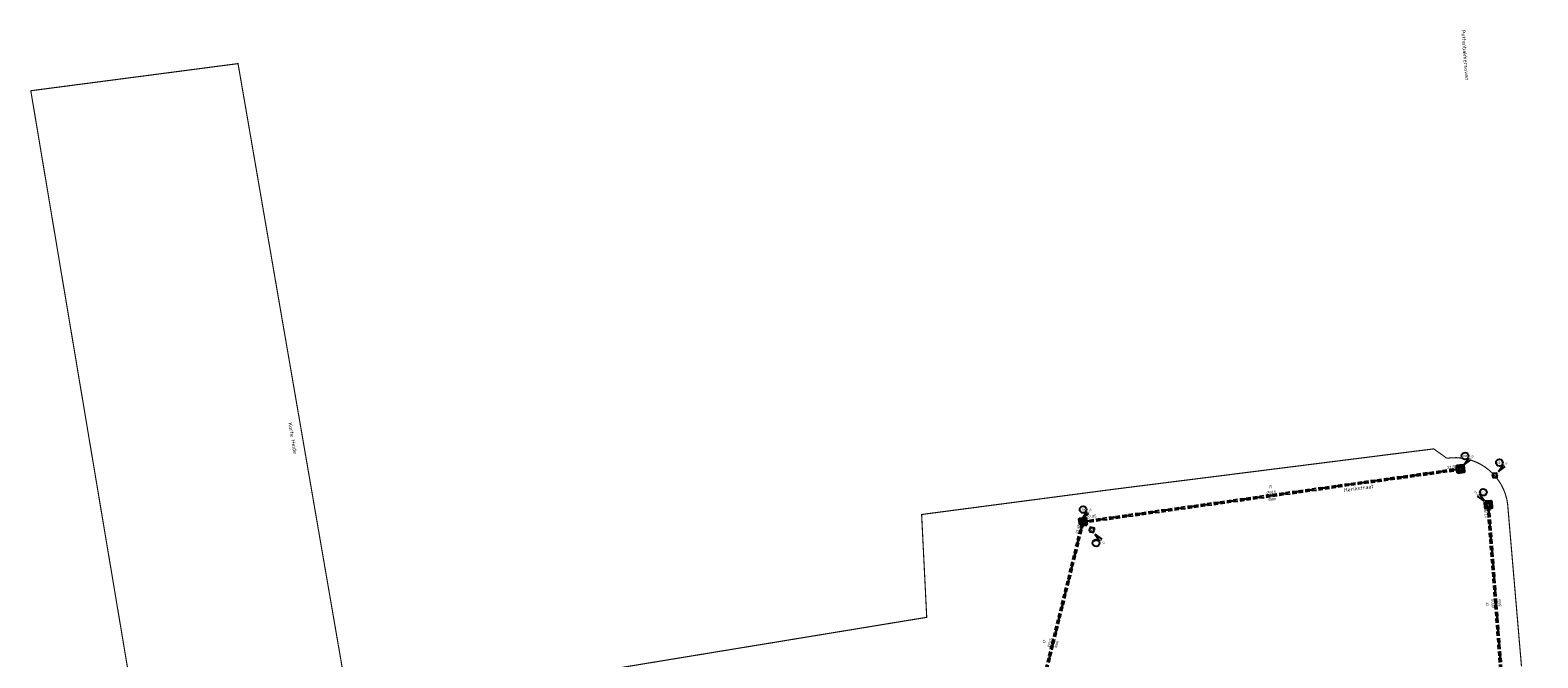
# Model space of a CAD drawing. Header units: metres. Extents: x 200112 to 202167, y 374508 to 376527.
# Tile 8 of 25: x 200823 to 201095, y 375051 to 375164. Entities that reach past the tile are written whole.
import ezdxf
from ezdxf.enums import TextEntityAlignment as Align

# ---------------------------------------------------------------- set-up
doc = ezdxf.new("R2010")
doc.units = ezdxf.units.M
doc.set_wipeout_variables(frame=1)
for name, pattern in [('HIDDEN4', [2.3813, 1.5875, -0.7938]), ('HIDDEN6', [1.1907, 0.7938, -0.3969]), ('HIDDENX2', [0.75, 0.5, -0.25]), ('XX-PROJECTGRENS', [18, 12, -3, 0, -3])]:
    doc.linetypes.add(name, pattern=pattern)
for name, color, linetype, lineweight in [('025___BS_IT', 84, 'HIDDEN4', 30), ('B-WE-RI-VWA_PUTNUMMER-S', 20, 'Continuous', 25), ('B-WE-RI-VWA_RIOOLPUT_VALPUT-S', 253, 'Continuous', 25), ('N-WE-RI-ITR_PUTNUMMER-S', 84, 'Continuous', 25), ('N-WE-RI-ITR_RIOOLPUT-S', 84, 'Continuous', 25), ('N-WE-RI-PUT-G', 7, 'Continuous', 35), ('N-WE-RI-PUT-GD', 7, 'Continuous', 50), ('X-XX-AL-T35', 50, 'Continuous', 35)]:
    doc.layers.add(name, color=color, linetype=linetype, lineweight=lineweight)
for name, color, linetype in [('025___BS_STROOMRICHTING IT', 252, 'Continuous'), ('025___BS_TEKST_BOBIT', 84, 'Continuous'), ('025___BS_TEKST_DIAMETERIT', 84, 'Continuous'), ('025___BS_TEKST_LENGTE', 250, 'Continuous'), ('025___BS_VISUEEL RUIMTEBESLAG', 251, 'HIDDEN6'), ('Wipeout', 10, 'Continuous')]:
    doc.layers.add(name, color=color, linetype=linetype)
doc.layers.add('025___BS_TEKST_STRENGNUMMER', color=50, linetype='Continuous', plot=False)
doc.layers.add('N-WE-KG-GRENS_PROJECT-G', color=7, linetype='XX-PROJECTGRENS', lineweight=35, transparency=0.45)
doc.styles.add('NLCS-ISO', font='NLCS-ISO.ttf')
doc.styles.add('NLCS-ISO-M200-T35', font='NLCS-ISO.ttf', dxfattribs={"height": 0.7})
doc.styles.get("Standard").update_dxf_attribs({"font": 'arial.ttf'})

# ---------------------------------------------------------------- blocks, each defined once
blk = doc.blocks.new('put800x800')
at = {"layer": 'N-WE-RI-PUT-GD'}
for points in [[(-0.55, -0.55), (0.55, -0.55), (0.55, 0.55), (-0.55, 0.55)], [(-0.4, -0.4), (0.4, -0.4), (0.4, 0.4), (-0.4, 0.4)]]:
    blk.add_lwpolyline(points, close=True, dxfattribs=at)
blk = doc.blocks.new('*U60')
at = {"flags": 128}
blk.add_lwpolyline([(0, 0), (65.34, 21.31)], dxfattribs=at)
at = {"layer": '025___BS_STROOMRICHTING IT'}
blk.add_lwpolyline([(32.25, 10.52), (33.05, 10.91), (33.12, 10.67)], close=True, dxfattribs=at)
at = {"layer": '025___BS_VISUEEL RUIMTEBESLAG', "flags": 128}
for points in [[(-0.05, 0.15), (65.29, 21.46)], [(0.05, -0.15), (65.39, 21.16)]]:
    blk.add_lwpolyline(points, dxfattribs=at)
at = {"layer": '025___BS_TEKST_BOBIT'}
blk.add_attdef('B2', text='', height=0.5, rotation=18.0605, dxfattribs=at).set_placement((64.68, 21.4), align=Align.RIGHT)
blk.add_attdef('B1', (0.61, 0.69), '', height=0.5, rotation=18.0605, dxfattribs=at)
at = {"layer": '025___BS_TEKST_DIAMETERIT'}
blk.add_attdef('D', text='', height=0.5, rotation=18.0605, dxfattribs=at).set_placement((32.62, 10.79), align=Align.BOTTOM_CENTER)
at = {"layer": '025___BS_TEKST_LENGTE'}
blk.add_attdef('LEN', text='', height=0.5, rotation=18.0605, dxfattribs=at).set_placement((32.8, 10.24), align=Align.TOP_CENTER)
at = {"layer": '025___BS_TEKST_STRENGNUMMER'}
blk.add_attdef('STR', text='', height=0.5, rotation=18.0605, dxfattribs=at).set_placement((32.27, 11.88), align=Align.CENTER)
blk = doc.blocks.new('*U61')
at = {"flags": 128}
blk.add_lwpolyline([(0, 0), (3.02, 45.02)], dxfattribs=at)
at = {"layer": '025___BS_STROOMRICHTING IT'}
blk.add_lwpolyline([(1.48, 22.07), (1.41, 22.95), (1.66, 22.94)], close=True, dxfattribs=at)
at = {"layer": '025___BS_VISUEEL RUIMTEBESLAG', "flags": 128}
for points in [[(-0.16, 0.01), (2.86, 45.03)], [(0.16, -0.01), (3.17, 45.01)]]:
    blk.add_lwpolyline(points, dxfattribs=at)
at = {"layer": '025___BS_TEKST_BOBIT'}
blk.add_attdef('B2', text='', height=0.5, rotation=86.1665, dxfattribs=at).set_placement((2.69, 44.44), align=Align.RIGHT)
blk.add_attdef('B1', (-0.31, 0.87), '', height=0.5, rotation=86.1665, dxfattribs=at)
at = {"layer": '025___BS_TEKST_DIAMETERIT'}
blk.add_attdef('D', text='', height=0.5, rotation=86.1665, dxfattribs=at).set_placement((1.37, 22.52), align=Align.BOTTOM_CENTER)
at = {"layer": '025___BS_TEKST_LENGTE'}
blk.add_attdef('LEN', text='', height=0.5, rotation=86.1665, dxfattribs=at).set_placement((1.94, 22.48), align=Align.TOP_CENTER)
at = {"layer": '025___BS_TEKST_STRENGNUMMER'}
blk.add_attdef('STR', text='', height=0.5, rotation=86.1665, dxfattribs=at).set_placement((0.22, 22.59), align=Align.CENTER)
blk = doc.blocks.new('*U66')
at = {"flags": 128}
blk.add_lwpolyline([(0, 0), (-8.91, 34.48)], dxfattribs=at)
at = {"layer": '025___BS_STROOMRICHTING IT'}
blk.add_lwpolyline([(-4.34, 16.82), (-4.68, 17.63), (-4.44, 17.7)], close=True, dxfattribs=at)
at = {"layer": '025___BS_VISUEEL RUIMTEBESLAG', "flags": 128}
for points in [[(-0.15, -0.04), (-9.06, 34.44)], [(0.15, 0.04), (-8.75, 34.52)]]:
    blk.add_lwpolyline(points, dxfattribs=at)
at = {"layer": '025___BS_TEKST_BOBIT'}
blk.add_attdef('B2', text='', height=0.5, rotation=104.4838, dxfattribs=at).set_placement((-9.04, 33.83), align=Align.RIGHT)
blk.add_attdef('B1', (-1.19, 2.96), '', height=0.5, rotation=104.4838, dxfattribs=at)
at = {"layer": '025___BS_TEKST_DIAMETERIT'}
blk.add_attdef('D', text='', height=0.5, rotation=104.4838, dxfattribs=at).set_placement((-4.59, 17.2), align=Align.BOTTOM_CENTER)
at = {"layer": '025___BS_TEKST_LENGTE'}
blk.add_attdef('LEN', text='', height=0.5, rotation=104.4838, dxfattribs=at).set_placement((-4.04, 17.35), align=Align.TOP_CENTER)
at = {"layer": '025___BS_TEKST_STRENGNUMMER'}
blk.add_attdef('STR', text='', height=0.5, rotation=104.4838, dxfattribs=at).set_placement((-5.71, 16.92), align=Align.CENTER)
blk = doc.blocks.new('SRI-PUT_INSPECTIE-SO')
at = {"lineweight": -3, "flags": 128}
blk.add_lwpolyline([(-2, -2), (2, -2), (2, 2), (-2, 2)], close=True, dxfattribs=at)
at = {"lineweight": -3, "ltscale": 1.5}
blk.add_circle((0, 0), 2, dxfattribs=at)
at = {"ltscale": 0.1, "style": 'NLCS-ISO'}
blk.add_text('I', height=2.5, dxfattribs=at).set_placement((0, 0), align=Align.MIDDLE_CENTER)
blk = doc.blocks.new('*U181')
blk.add_wipeout([(1.4, 1.4), (5.8, 7.6), (11, 12.8), (12.8, 11), (7.6, 5.8)]).dxf.layer = 'Wipeout'
blk.add_wipeout([(-0.7, 6.4), (5.5, 6.4), (5.5, 12.5), (-0.7, 12.5)]).dxf.layer = 'Wipeout'
for q in [(5.8, 7.6), (7.6, 5.8)]:
    blk.add_line((1.4, 1.4), q)
blk.add_circle((2.4, 9.4), 3.09)
at = {"ltscale": 0.1, "style": 'NLCS-ISO'}
blk.add_attdef('PUTNR', text='', height=1.8, dxfattribs=at).set_placement((2.4, 9.4), align=Align.MIDDLE_CENTER)
blk.add_attdef('PUTHGT', text='', height=1.8, rotation=45, dxfattribs=at).set_placement((5.4, 5.4), align=Align.MIDDLE_LEFT)
blk = doc.blocks.new('*U180')
blk.add_wipeout([(1.4, 1.4), (5.8, 7.6), (11, 12.8), (12.8, 11), (7.6, 5.8)]).dxf.layer = 'Wipeout'
blk.add_wipeout([(-0.7, 6.4), (5.5, 6.4), (5.5, 12.5), (-0.7, 12.5)]).dxf.layer = 'Wipeout'
for q in [(5.8, 7.6), (7.6, 5.8)]:
    blk.add_line((1.4, 1.4), q)
blk.add_circle((2.4, 9.4), 3.09)
at = {"ltscale": 0.1, "style": 'NLCS-ISO'}
blk.add_attdef('PUTNR', text='', height=1.8, dxfattribs=at).set_placement((2.4, 9.4), align=Align.MIDDLE_CENTER)
blk.add_attdef('PUTHGT', text='', height=1.8, rotation=45, dxfattribs=at).set_placement((5.4, 5.4), align=Align.MIDDLE_LEFT)
blk = doc.blocks.new('*U170')
blk.add_wipeout([(-1.4, 1.4), (-5.8, 7.6), (-11, 12.8), (-12.8, 11), (-7.6, 5.8)]).dxf.layer = 'Wipeout'
blk.add_wipeout([(0.7, 6.4), (-5.5, 6.4), (-5.5, 12.5), (0.7, 12.5)]).dxf.layer = 'Wipeout'
for q in [(-7.6, 5.8), (-5.8, 7.6)]:
    blk.add_line((-1.4, 1.4), q)
blk.add_circle((-2.4, 9.4), 3.09)
at = {"ltscale": 0.1, "style": 'NLCS-ISO'}
blk.add_attdef('PUTHGT', text='', height=1.8, rotation=315, dxfattribs=at).set_placement((-8.4, 8.5), align=Align.MIDDLE_LEFT)
blk.add_attdef('PUTNR', text='', height=1.8, dxfattribs=at).set_placement((-2.4, 9.4), align=Align.MIDDLE_CENTER)
blk = doc.blocks.new('SRI-PUT_VALPUT-SO')
at = {"lineweight": -3, "flags": 128}
blk.add_lwpolyline([(-2, -2), (2, -2), (2, 2), (-2, 2)], close=True, dxfattribs=at)
at = {"linetype": 'HIDDENX2', "lineweight": -3, "ltscale": 0.25}
blk.add_circle((0, 0), 2, dxfattribs=at)
at = {"ltscale": 0.1, "style": 'NLCS-ISO'}
blk.add_text('V', height=2.5, dxfattribs=at).set_placement((0, 0), align=Align.MIDDLE_CENTER)
blk = doc.blocks.new('*U169')
blk.add_wipeout([(1.4, -1.4), (5.8, -7.6), (11, -12.8), (12.8, -11), (7.6, -5.8)]).dxf.layer = 'Wipeout'
blk.add_wipeout([(-0.7, -6.4), (5.5, -6.4), (5.5, -12.5), (-0.7, -12.5)]).dxf.layer = 'Wipeout'
for q in [(5.8, -7.6), (7.6, -5.8)]:
    blk.add_line((1.4, -1.4), q)
blk.add_circle((2.4, -9.4), 3.09)
at = {"ltscale": 0.1, "style": 'NLCS-ISO'}
blk.add_attdef('PUTNR', text='', height=1.8, dxfattribs=at).set_placement((2.4, -7.6), align=Align.MIDDLE_CENTER)
blk.add_attdef('PUTHGT', text='', height=1.8, rotation=315, dxfattribs=at).set_placement((5.4, -5.4), align=Align.MIDDLE_LEFT)

msp = doc.modelspace()

# ---------------------------------------------------------------- linework, layer by layer
at = {"layer": 'N-WE-KG-GRENS_PROJECT-G', "const_width": 0.2}
msp.add_lwpolyline([(200847.89, 375004.48), (200822.97, 375153.04), (200860.33, 375157.93), (200880.49, 375041.08), (200984.48, 375058.16), (200983.56, 375076.69), (201017.75, 375081.18), (201075.87, 375088.51), (201078.25, 375086.82, -0.450026), (201089.28, 375077.61), (201091.7, 375049.31, -0.066401)], format="xyb", dxfattribs=at)

# ---------------------------------------------------------------- block references
at = {"layer": '025___BS_IT', "rotation": 349.9196044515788}
for name, p, values in [('*U60', (201012.64, 375075.36), {'STR': 'IT', 'B1': '27.85', 'B2': '27.85', 'D': '%%C315', 'LEN': '69m'}), ('*U66', (201088.46, 375042.94), {'STR': 'IT', 'B1': '27.85', 'B2': '27.85', 'D': '%%C315', 'LEN': '36m'}), ('*U61', (201001.8, 375031.56), {'STR': 'IT', 'B1': '27.85', 'B2': '27.85', 'D': '%%C315', 'LEN': '45m'})]:
    msp.add_blockref(name, p, dxfattribs=at).add_auto_attribs(values)
at = {"layer": 'B-WE-RI-VWA_RIOOLPUT_VALPUT-S', "xscale": 0.2, "yscale": 0.2, "zscale": 0.2}
for p, rotation in [((201086.89, 375083.73, 29.3), 4.250509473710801), ((201014.24, 375073.92, 29.49), 345.5181487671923)]:
    msp.add_blockref('SRI-PUT_VALPUT-SO', p, dxfattribs=dict(at, rotation=rotation))
at = {"layer": 'N-WE-RI-ITR_RIOOLPUT-S', "xscale": 0.2, "yscale": 0.2, "zscale": 0.2}
for p, rotation in [((201080.7, 375084.9), 187.9801449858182), ((201085.72, 375078.45), 274.4033587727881), ((201012.65, 375075.36), 7.980144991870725)]:
    msp.add_blockref('SRI-PUT_INSPECTIE-SO', p, dxfattribs=dict(at, rotation=rotation))
at = {"layer": 'N-WE-RI-PUT-G'}
for p, rotation in [((201080.7, 375084.9), 188.009546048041), ((201085.72, 375078.45), 274.4033587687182), ((201012.64, 375075.36), 7.980144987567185)]:
    msp.add_blockref('put800x800', p, dxfattribs=dict(at, rotation=rotation))

# ---------------------------------------------------------------- texts
at = {"layer": 'X-XX-AL-T35', "style": 'NLCS-ISO-M200-T35'}
for s, rotation, p in [('Pottenbakkersoven', -85.5, (201080.84, 375164)), ('Korte Heide', -80.3, (200869.37, 375093.2))]:
    msp.add_text(s, height=0.7, rotation=rotation, dxfattribs=at).set_placement(p)

# ---------------------------------------------------------------- next in the draw order: block references
at = {"layer": 'B-WE-RI-VWA_PUTNUMMER-S', "xscale": 0.2, "yscale": 0.2, "zscale": 0.2}
for name, p, values in [('*U180', (201087.25, 375084.16, 29.3), {'PUTNR': '30290', 'PUTHGT': '29.31'}), ('*U169', (201014.53, 375073.43, 29.49), {'PUTNR': '30289', 'PUTHGT': '29.49'})]:
    msp.add_blockref(name, p, dxfattribs=at).add_auto_attribs(values)
at = {"layer": 'N-WE-RI-ITR_PUTNUMMER-S', "xscale": 0.2, "yscale": 0.2, "zscale": 0.2}
for name, p, values in [('*U180', (201081.05, 375085.35), {'PUTNR': '50135', 'PUTHGT': '29.33'}), ('*U181', (201012.2, 375075.7), {'PUTNR': '50134', 'PUTHGT': '29.48'})]:
    msp.add_blockref(name, p, dxfattribs=at).add_auto_attribs(values)
at = {"layer": 'N-WE-RI-ITR_PUTNUMMER-S'}
ref = msp.add_blockref('*U170', (201085.29, 375078.82), dxfattribs=dict(at, xscale=0.2, yscale=0.2, zscale=0.2))
ref.add_attrib('PUTNR', '50136', dxfattribs={"layer": '0', "ltscale": 0.1, "height": 0.36, "style": 'NLCS-ISO'}).set_placement((201084.81, 375080.71), align=Align.MIDDLE_CENTER)
ref.add_attrib('PUTHGT', '29.36', dxfattribs={"layer": '0', "ltscale": 0.1, "height": 0.36, "rotation": 315, "style": 'NLCS-ISO'}).set_placement((201083.22, 375080.89), align=Align.MIDDLE_LEFT)

# ---------------------------------------------------------------- next in the draw order: wipeouts: each hides what was drawn before it
msp.add_wipeout([(201059.58, 375080.46), (201064.79, 375081.15), (201064.63, 375082.33), (201059.43, 375081.64)]).dxf.layer = 'X-XX-AL-T35'

# ---------------------------------------------------------------- next in the draw order: texts
at = {"layer": 'X-XX-AL-T35', "style": 'NLCS-ISO-M200-T35'}
msp.add_text('Herikstraat', height=0.7, rotation=7.5858, dxfattribs=at).set_placement((201059.72, 375080.72))

doc.saveas('drawing.dxf')
